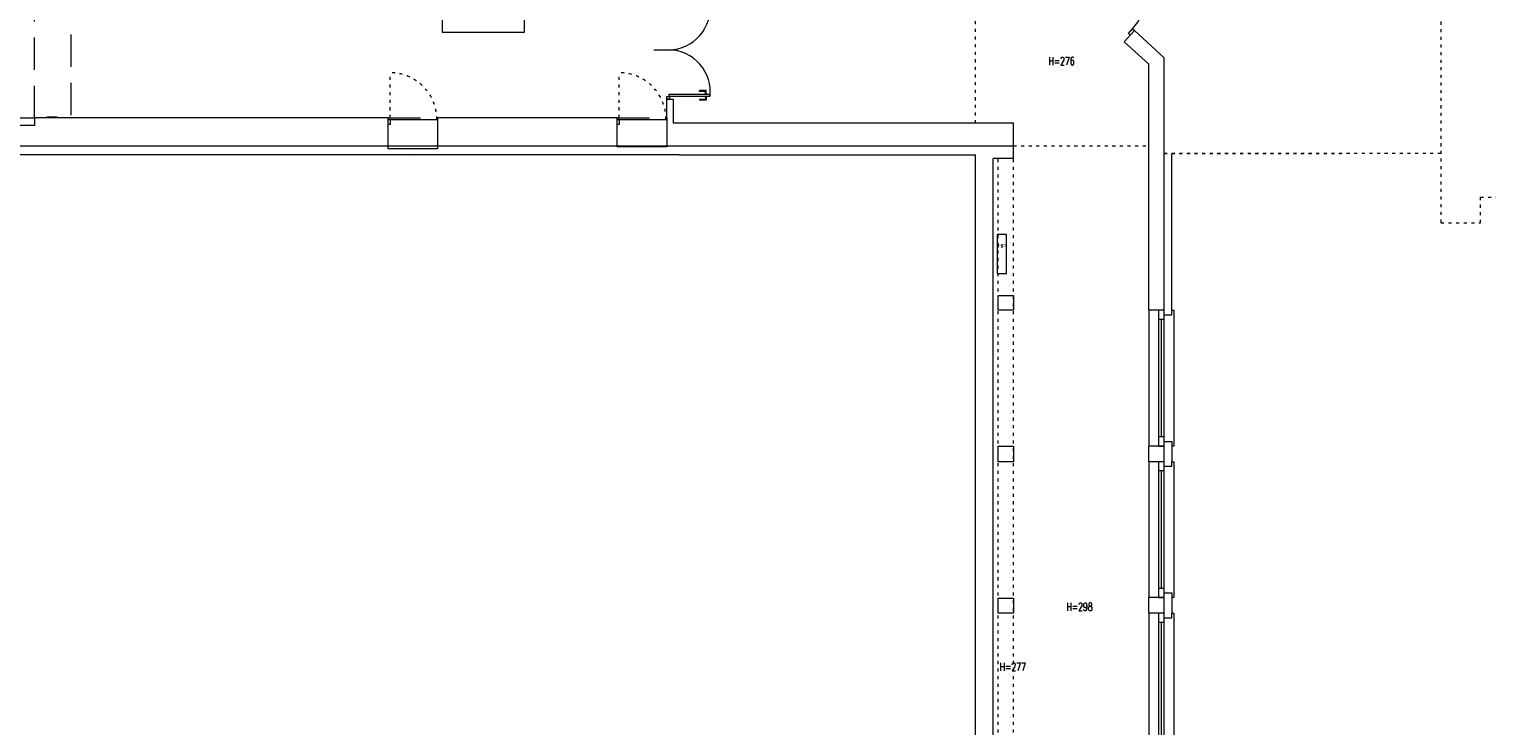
# Model space of a CAD drawing. Header units: millimetres. Extents: x -20020 to 55682, y 3351 to 17623.
# Tile 23 of 49: x -3062 to -186, y 9951 to 11325. Entities that reach past the tile are written whole.
import ezdxf

# ---------------------------------------------------------------- set-up
doc = ezdxf.new("R2010")
doc.units = ezdxf.units.MM
doc.linetypes.add('ACAD_ISO03W100', pattern=[30, 12, -18])
doc.linetypes.add('HIDDEN', pattern=[9.525, 6.35, -3.175])
doc.layers.get('0').update_dxf_attribs({"color": 252, "lineweight": 9})
for name, color, linetype, lineweight in [('0- stolarka', 252, 'Continuous', 9), ('0- widokowe', 252, 'Continuous', 9), ('000 STOLARKA', 252, 'Continuous', 9), ('000- DODATKI', 252, 'Continuous', 9), ('000- ŚCIANY', 252, 'Continuous', 9), ('ARANŻACJA', 252, 'Continuous', 9), ('ETYKIETY POMIESZCZEŃ', 252, 'Continuous', 9), ('OKNA', 252, 'Continuous', 9), ('PODCIĄG', 252, 'HIDDEN', 9), ('RZUT DACHU', 252, 'Continuous', 9), ('srednia', 252, 'Continuous', 9), ('ŚCIANY KONSTRUKCYJNE', 252, 'Continuous', 9), ('ŚCIANY WYPEŁNIENIE', 252, 'Continuous', 9)]:
    doc.layers.add(name, color=color, linetype=linetype, lineweight=lineweight)
doc.layers.add('Znaki bezp.', color=10, linetype='Continuous')
doc.styles.add('GENERATED_STYLE_7', font='txt', dxfattribs={"width": 0.8})
doc.styles.get("Standard").update_dxf_attribs({"font": 'romans.shx', "width": 0.7})

# ---------------------------------------------------------------- blocks, each defined once
blk = doc.blocks.new('d90')
at = {"layer": '0- stolarka'}
for points in [[(-270.5, 3071.8), (-270.5, 3161.8), (-267.5, 3161.8), (-267.5, 3071.8), (-270.5, 3071.8)], [(-275.5, 3079.3), (-270.5, 3079.3), (-270.5, 3067.3), (-275.5, 3067.3), (-275.5, 3079.3)], [(-180.5, 3079.3), (-175.5, 3079.3), (-175.5, 3067.3), (-180.5, 3067.3), (-180.5, 3079.3)]]:
    blk.add_lwpolyline(points, dxfattribs=at)
blk.add_lwpolyline([(-180.5, 3079.3, 0.437586), (-267.5, 3161.8, 1.233982)], format="xyb", dxfattribs=at)
blk = doc.blocks.new('okno łacznik')
at = {"layer": '0- stolarka'}
for points in [[(-823.1, 10502.8), (-823.1, 10770.8), (-834.1, 10770.8), (-834.1, 10502.8), (-823.1, 10502.8)], [(-823.1, 10752.6), (-834.1, 10752.6)], [(-828.6, 10752.6), (-828.6, 10521)], [(-823.1, 10521), (-834.1, 10521)]]:
    blk.add_lwpolyline(points, dxfattribs=at)
at = {"layer": '0- widokowe'}
for points in [[(-853.1, 10770.8), (-853.1, 10502.8)], [(-823.1, 10761.8), (-808.1, 10761.8), (-808.1, 10770.8)], [(-808.1, 10770.8), (-804.1, 10770.8), (-804.1, 10502.8), (-808.1, 10502.8)], [(-823.1, 10511.9), (-808.1, 10511.9), (-808.1, 10502.8)]]:
    blk.add_lwpolyline(points, dxfattribs=at)

msp = doc.modelspace()

# ---------------------------------------------------------------- linework, layer by layer
for p, q in [((-1829.89, 11284.55), (-1785.2, 11284.55)), ((-1803.79, 11187.05), (-1803.79, 11192.23)), ((-1803.79, 11192.23), (-1798.86, 11192.23)), ((-1798.86, 11187.05), (-1803.79, 11187.05)), ((-1799.29, 11192.23), (-1799.29, 11196.73)), ((-1799.29, 11196.73), (-1719, 11196.73)), ((-1719, 11192.23), (-1799.29, 11192.23)), ((-1798.86, 11192.23), (-1798.86, 11187.05)), ((-1739.77, 11202.36), (-1739.77, 11204.04)), ((-1726.26, 11204.04), (-1739.77, 11204.04)), ((-1727.95, 11202.36), (-1739.77, 11202.36)), ((-1739.77, 11186.6), (-1739.77, 11184.91)), ((-1727.95, 11186.6), (-1739.77, 11186.6)), ((-1729.07, 11196.73), (-1729.07, 11197.29)), ((-1725.13, 11197.29), (-1729.07, 11197.29)), ((-1729.07, 11192.23), (-1729.07, 11191.66)), ((-1725.13, 11191.66), (-1729.07, 11191.66)), ((-1727.95, 11197.29), (-1727.95, 11202.36)), ((-1727.95, 11191.66), (-1727.95, 11186.6)), ((-1726.26, 11197.29), (-1726.26, 11204.04)), ((-1726.26, 11191.66), (-1726.26, 11184.91)), ((-1725.13, 11196.73), (-1725.13, 11197.29)), ((-1725.13, 11192.23), (-1725.13, 11191.66)), ((-1719, 11196.73), (-1719, 11192.23)), ((-1726.26, 11184.91), (-1739.77, 11184.91))]:
    msp.add_line(p, q)
for points in [[(-901.91, 11300.22), (-881.69, 11322.39)], [(-881.69, 11322.39), (-823.14, 11268.8)], [(-901.91, 11300.22), (-853.45, 11256.02)], [(-853.45, 10770.81), (-853.45, 11256.02)], [(-823.14, 10770.81), (-823.14, 11268.8)], [(-1120.25, 11139.81), (-1791.79, 11139.81)], [(-1120.25, 11069.81), (-1120.25, 11139.81)], [(-808.14, 10770.81), (-808.14, 11080.05)], [(-1160.45, 9037.81), (-1160.45, 11069.81)], [(-1120.25, 11069.81), (-1160.45, 11069.81)], [(-823.14, 10770.81), (-853.45, 10770.81)], [(-853.45, 10471.81), (-853.45, 10502.81)], [(-823.14, 10502.81), (-853.45, 10502.81)], [(-823.14, 10471.81), (-823.14, 10502.81)], [(-808.14, 10502.81), (-808.14, 10471.81)], [(-823.14, 10471.81), (-853.45, 10471.81)], [(-823.14, 10471.81), (-853.45, 10471.81)], [(-823.14, 10471.81), (-853.45, 10471.81)], [(-853.45, 10172.81), (-853.45, 10203.81)], [(-823.14, 10203.81), (-853.45, 10203.81)], [(-823.14, 10172.81), (-823.14, 10203.81)], [(-808.14, 10203.81), (-808.14, 10172.81)], [(-823.14, 10172.81), (-853.45, 10172.81)]]:
    msp.add_lwpolyline(points)
for points in [[(-1150.45, 10799.81), (-1120.25, 10799.81), (-1120.25, 10770.81), (-1150.45, 10770.81)], [(-1150.45, 10502.81), (-1120.25, 10502.81), (-1120.25, 10471.81), (-1150.45, 10471.81)], [(-1150.45, 10202.81), (-1120.25, 10202.81), (-1120.25, 10172.81), (-1150.45, 10172.81)]]:
    msp.add_lwpolyline(points, close=True)
at = {"linetype": 'Continuous', "ltscale": 50}
for centre, start, end in [((-1801.16, 11367.27), 271.29117, 6.66112), ((-1801.16, 11201.82), 353.33888, 88.70883)]:
    msp.add_arc(centre, 82.74, start, end, dxfattribs=at)
at = {"layer": '000- ŚCIANY'}
for points in [[(-1195.22, 11095.05), (-1195.22, 11095.09)], [(-1195.22, 6194.71), (-1195.22, 11077.05)]]:
    msp.add_lwpolyline(points, dxfattribs=at)
at = {"layer": 'ARANŻACJA', "linetype": 'ACAD_ISO03W100', "ltscale": 0.5}
for p, q in [((-2349.98, 11150.05), (-2349.98, 11239.29)), ((-1897.98, 11150.05), (-1897.98, 11239.29))]:
    msp.add_line(p, q, dxfattribs=at)
at = {"layer": 'ARANŻACJA'}
for p, q in [((-1134.16, 10919.97), (-1152.16, 10919.97)), ((-1152.16, 10919.97), (-1152.16, 10842.97)), ((-1134.16, 10842.97), (-1134.16, 10919.97)), ((-1152.16, 10842.97), (-1134.16, 10842.97))]:
    msp.add_line(p, q, dxfattribs=at)
at = {"layer": 'ARANŻACJA', "linetype": 'ACAD_ISO03W100', "ltscale": 0.5}
msp.add_lwpolyline([(-198.98, 10994.05), (-198.98, 10994.05), (3440.02, 10994.05), (3440.02, 10943.05), (3495.02, 10943.05), (3495.02, 13020.05), (3440.02, 13020.05), (3440.02, 12969.05), (-198.98, 12969.05), (-198.98, 13020.05), (-276.98, 13020.05), (-276.98, 10943.05), (-198.98, 10943.05), (-198.98, 10994.05)], close=True, dxfattribs=at)
for points in [[(-1195.22, 11139.81), (-1195.22, 11411.7)], [(-1120.25, 11095.05), (-853.45, 11095.05)], [(-276.98, 11080.05), (-276.98, 11080.05), (-823.14, 11080.05)], [(-823.14, 11080.05), (-473.83, 11080.05)], [(-1150.45, 9607.81), (-1150.45, 11069.81)], [(-1120.25, 9607.81), (-1120.25, 11069.81)]]:
    msp.add_lwpolyline(points, dxfattribs=at)
at = {"layer": 'ARANŻACJA', "ltscale": 10}
for points in [[(-2353.79, 11147.05), (-2349.98, 11147.05), (-2349.98, 11137.05), (-2353.79, 11137.05)], [(-1901.79, 11147.05), (-1897.98, 11147.05), (-1897.98, 11137.05), (-1901.79, 11137.05)]]:
    msp.add_lwpolyline(points, close=True, dxfattribs=at)
for points in [[(-2353, 11150.05), (-2353, 11147.05), (-2257.73, 11147.05)], [(-1901, 11150.05), (-1901, 11147.05), (-1805.73, 11147.05)]]:
    msp.add_lwpolyline(points, dxfattribs=at)
at = {"layer": 'ARANŻACJA', "linetype": 'ACAD_ISO03W100', "ltscale": 0.5}
for centre in [(-2349.98, 11147.05), (-1897.98, 11147.05)]:
    msp.add_arc(centre, 92.24, 0, 90, dxfattribs=at)
at = {"layer": 'ETYKIETY POMIESZCZEŃ'}
msp.add_lwpolyline([(-2247.38, 11385.32), (-2247.38, 11319.55), (-2084.83, 11319.55), (-2084.83, 11385.32)], close=True, dxfattribs=at)
at = {"layer": 'OKNA'}
msp.add_line((-1798.86, 11284.55), (-1798.86, 11284.55), dxfattribs=at)
at = {"layer": 'PODCIĄG', "ltscale": 10}
for p, q in [((-3051.79, 11150.05), (-3051.79, 11505.05)), ((-2979.79, 11505.05), (-2979.79, 11150.05)), ((-4816.79, 11150.05), (-3051.79, 11150.05)), ((-2353.79, 11150.05), (-2256.79, 11150.05)), ((-1901.79, 11150.05), (-1803.79, 11150.05))]:
    msp.add_line(p, q, dxfattribs=at)
at = {"layer": 'RZUT DACHU'}
msp.add_lwpolyline([(-4885.12, 12055.55), (-5505.29, 12055.55), (-5505.29, 12000.55), (-5505.29, 12000.55), (-5505.29, 11110.05), (-5505.29, 11095.05), (-1120.25, 11095.05)], dxfattribs=at)
at = {"layer": 'srednia'}
for p, q in [((-3026.32, 11152.09), (-3007.58, 11152.09)), ((-3026.32, 11150.05), (-3026.32, 11152.09)), ((-3007.58, 11150.05), (-3026.32, 11150.05)), ((-3012.79, 11150.05), (-3020.79, 11150.05)), ((-3007.58, 11152.09), (-3007.58, 11150.05))]:
    msp.add_line(p, q, dxfattribs=at)
at = {"layer": 'ŚCIANY KONSTRUKCYJNE'}
for p, q in [((-1803.79, 11150.05), (-1803.79, 11187.05)), ((-1803.79, 11187.05), (-1791.79, 11187.05)), ((-1791.79, 11187.05), (-1791.79, 11139.81)), ((-3051.79, 11135.05), (-3147.79, 11135.05)), ((-2353.79, 11150.05), (-3051.79, 11150.05)), ((-3051.79, 11150.05), (-3051.79, 11135.05)), ((-2353.79, 11089.05), (-2353.79, 11150.05)), ((-1901.79, 11150.05), (-2256.79, 11150.05)), ((-2256.79, 11150.05), (-2256.79, 11089.05)), ((-1901.79, 11093.05), (-1901.79, 11150.05)), ((-1803.79, 11150.05), (-1803.79, 11093.05)), ((-1779.79, 11077.05), (-3147.79, 11077.05)), ((-2256.79, 11089.05), (-2353.79, 11089.05)), ((-1803.79, 11093.05), (-1901.79, 11093.05)), ((-1779.79, 11077.05), (-1195.22, 11077.05))]:
    msp.add_line(p, q, dxfattribs=at)
at = {"layer": 'ŚCIANY WYPEŁNIENIE', "linetype": 'Continuous'}
for p, q in [((-1803.79, 11186.47), (-1803.22, 11187.05)), ((-2308.35, 11077.05), (-2307.47, 11077.92))]:
    msp.add_line(p, q, dxfattribs=at)

# ---------------------------------------------------------------- block references
for p in [(0, 0), (0, -299), (0, -598)]:
    msp.add_blockref('okno łacznik', p)
at = {"layer": '000 STOLARKA', "rotation": 317.6329770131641}
msp.add_blockref('d90', (-2827.11, 8928.96), dxfattribs=at)

# ---------------------------------------------------------------- texts
at = {"layer": '000- DODATKI', "char_height": 16, "attachment_point": 1}
for s, width, insert in [('H=276', 61.2101, (-1051.42, 11270.34)), ('H=298', 48.5104, (-1015.82, 10193.75)), ('H=277', 48.5104, (-1147.51, 10075.28))]:
    msp.add_mtext_dynamic_manual_height_columns(s, width=width, gutter_width=12.5, heights=[0], dxfattribs=dict(at, insert=insert))
at = {"layer": 'Znaki bezp.', "insert": (-1143.14, 10901.55), "char_height": 8, "attachment_point": 2, "style": 'GENERATED_STYLE_7'}
msp.add_mtext('\\A1;{\\fArial Europa Środkowa|b0|i0|c0|p34;\\C1;HP}', dxfattribs=at)

doc.saveas('drawing.dxf')
